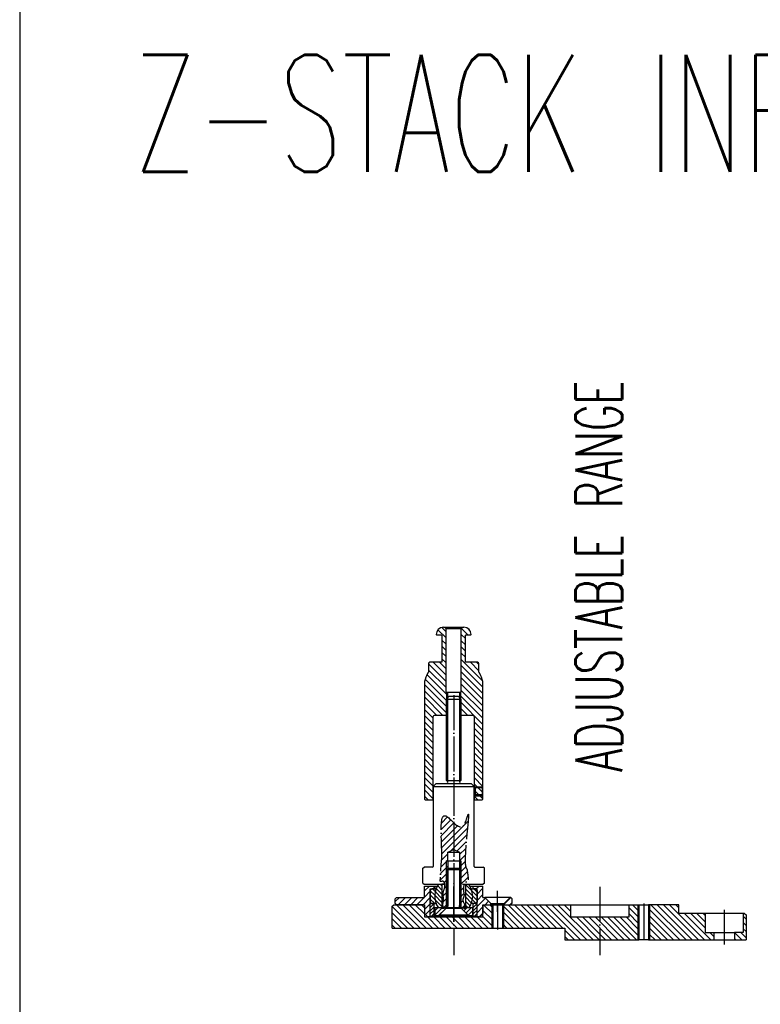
# Model space of a CAD drawing. Extents: x -1763 to 4575, y -3429 to 1051.
# Tile 18 of 193: x -700 to -447, y -2514 to -2177. Entities that reach past the tile are written whole.
import ezdxf

# ---------------------------------------------------------------- set-up
doc = ezdxf.new("R2010")
doc.units = 0
doc.linetypes.add('DOT_CENTER', pattern=[14, 12, -1, 0, -1])
doc.layers.add('1', color=7, linetype='CONTINUOUS')
doc.styles.add('CONVERTER_2', font='txt.shx', dxfattribs={"width": 0.63})
pattern_1 = [(135, (0, 400), (-0.7071067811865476, -0.7071067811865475), [])]
pattern_2 = [(45, (0, 400), (-0.565685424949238, 0.565685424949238), [])]
pattern_3 = [(45, (-131.2110263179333, 280.6721068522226), (-0.7071067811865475, 0.7071067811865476), [])]
pattern_4 = [(45, (35.64475495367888, 151.78803662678), (-1.0606601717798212, 1.0606601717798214), [])]
pattern_5 = [(135, (0, 400), (-1.0606601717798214, -1.0606601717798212), [])]

# ---------------------------------------------------------------- blocks, each defined once
blk = doc.blocks.new('TEXT__453', base_point=(-2000, -2800))
at = {"layer": '1', "color": 7, "linetype": 'CONTINUOUS'}
for p, q in [((-700, -900), (-699.9999999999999, -2200)), ((-699.9999999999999, -2200), (-700, -2940))]:
    blk.add_line(p, q, dxfattribs=at)
blk = doc.blocks.new('Z-STACK', base_point=(-660.9662464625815, -2613.082057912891))
at = {"layer": '1', "linetype": 'CONTINUOUS'}
h = blk.add_hatch(dxfattribs=at)
h.set_pattern_fill('USER', color=3, scale=1.5, angle=135, pattern_type=0)
h.set_pattern_definition(pattern_5)
edge = h.paths.add_edge_path()
edge.add_line((-555.7027139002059, -2397.318493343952), (-559.7027139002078, -2397.318493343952))
edge.add_arc((-559.7027139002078, -2397.818493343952), 0.5, 90, 180)
edge.add_line((-560.2027139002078, -2397.818493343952), (-560.2027139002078, -2400.693622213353))
edge.add_line((-560.2027139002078, -2400.693622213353), (-560.7988663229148, -2401.726188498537))
edge.add_arc((-555.6027139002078, -2404.726188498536), 5.999999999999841, 150.00000000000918, 180)
edge.add_line((-561.6027139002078, -2404.726188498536), (-561.6027139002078, -2444.11849334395))
edge.add_line((-561.6027139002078, -2444.11849334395), (-561.3027139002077, -2444.41849334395))
edge.add_line((-561.3027139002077, -2444.41849334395), (-558.9027139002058, -2444.41849334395))
edge.add_line((-558.9027139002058, -2444.41849334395), (-558.602713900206, -2444.11849334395))
edge.add_line((-558.602713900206, -2444.11849334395), (-558.602713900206, -2415.818493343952))
edge.add_arc((-558.3027139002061, -2415.818493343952), 0.3000000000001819, 450, 540, ccw=False)
edge.add_line((-558.3027139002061, -2415.518493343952), (-554.2027139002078, -2415.518493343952))
edge.add_line((-554.2027139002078, -2415.518493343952), (-553.7027139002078, -2415.018493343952))
edge.add_line((-553.7027139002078, -2415.018493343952), (-553.7027139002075, -2407.518493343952))
edge.add_line((-553.7027139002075, -2407.518493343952), (-554.1027139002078, -2407.518493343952))
edge.add_line((-554.1027139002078, -2407.518493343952), (-554.2027139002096, -2407.518493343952))
edge.add_line((-554.2027139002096, -2407.518493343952), (-554.2027139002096, -2385.818493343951))
edge.add_line((-554.2027139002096, -2385.818493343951), (-554.7027139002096, -2385.318493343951))
edge.add_line((-554.7027139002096, -2385.318493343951), (-555.1027139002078, -2385.318493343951))
edge.add_arc((-555.1027139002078, -2387.818493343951), 2.5, 90, 179.9999999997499)
edge.add_line((-557.6027139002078, -2387.81849334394), (-557.4027139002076, -2388.018493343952))
edge.add_line((-557.4027139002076, -2388.018493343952), (-555.6027139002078, -2388.018493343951))
edge.add_line((-555.6027139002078, -2388.018493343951), (-555.6027139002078, -2397.31849334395))
edge.add_line((-555.6027139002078, -2397.31849334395), (-555.7027139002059, -2397.318493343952))
h = blk.add_hatch(dxfattribs=at)
h.set_pattern_fill('USER', color=3, scale=1.5, angle=135, pattern_type=0)
h.set_pattern_definition(pattern_5)
edge = h.paths.add_edge_path()
edge.add_line((-543.5027139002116, -2397.318493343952), (-547.5027139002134, -2397.318493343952))
edge.add_line((-547.5027139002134, -2397.318493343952), (-547.6027139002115, -2397.31849334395))
edge.add_line((-547.6027139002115, -2397.31849334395), (-547.6027139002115, -2388.018493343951))
edge.add_line((-547.6027139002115, -2388.018493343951), (-545.8027139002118, -2388.018493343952))
edge.add_line((-545.8027139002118, -2388.018493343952), (-545.6027139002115, -2387.81849334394))
edge.add_arc((-548.1027139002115, -2387.818493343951), 2.5, 2.5013e-10, 90)
edge.add_line((-548.1027139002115, -2385.318493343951), (-548.5027139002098, -2385.318493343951))
edge.add_line((-548.5027139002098, -2385.318493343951), (-549.0027139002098, -2385.818493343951))
edge.add_line((-549.0027139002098, -2385.818493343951), (-549.0027139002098, -2407.518493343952))
edge.add_line((-549.0027139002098, -2407.518493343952), (-549.1027139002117, -2407.518493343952))
edge.add_line((-549.1027139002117, -2407.518493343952), (-549.5027139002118, -2407.518493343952))
edge.add_line((-549.5027139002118, -2407.518493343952), (-549.5027139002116, -2415.018493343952))
edge.add_line((-549.5027139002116, -2415.018493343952), (-549.0027139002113, -2415.518493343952))
edge.add_line((-549.0027139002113, -2415.518493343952), (-544.9027139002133, -2415.518493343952))
edge.add_arc((-544.9027139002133, -2415.818493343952), 0.2999999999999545, 360, 450, ccw=False)
edge.add_line((-544.6027139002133, -2415.818493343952), (-544.6027139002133, -2444.11849334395))
edge.add_line((-544.6027139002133, -2444.11849334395), (-544.3027139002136, -2444.41849334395))
edge.add_line((-544.3027139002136, -2444.41849334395), (-541.9027139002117, -2444.41849334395))
edge.add_line((-541.9027139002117, -2444.41849334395), (-541.6027139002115, -2444.11849334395))
edge.add_line((-541.6027139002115, -2444.11849334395), (-541.6027139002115, -2404.726188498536))
edge.add_arc((-547.6027139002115, -2404.726188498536), 6, 0, 29.99999999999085)
edge.add_line((-542.4065614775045, -2401.726188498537), (-543.0027139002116, -2400.693622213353))
edge.add_line((-543.0027139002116, -2400.693622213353), (-543.0027139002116, -2397.818493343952))
edge.add_arc((-543.5027139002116, -2397.818493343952), 0.5, 0, 90)
h = blk.add_hatch(dxfattribs=at)
h.set_pattern_fill('USER', color=1, scale=1.5, angle=45, pattern_type=0)
h.set_pattern_definition([(45, (0, 400), (-1.0606601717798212, 1.0606601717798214), [])])
h.paths.add_polyline_path([(-542.1027139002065, -2440.31849334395), (-541.8027139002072, -2440.31849334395), (-541.8027139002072, -2440.01849334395), (-542.1027139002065, -2440.01849334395), (-544.302713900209, -2440.01849334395), (-544.302713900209, -2440.31849334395)])
h = blk.add_hatch(dxfattribs=at)
h.set_pattern_fill('USER', color=1, scale=1.5, angle=45, pattern_type=0)
h.set_pattern_definition([(45, (27.4443945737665, 441.1048804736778), (-1.0606601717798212, 1.0606601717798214), [])])
h.paths.add_polyline_path([(-542.1027139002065, -2443.01849334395), (-541.8027139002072, -2443.01849334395), (-541.8027139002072, -2442.71849334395), (-542.1027139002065, -2442.71849334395), (-544.302713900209, -2442.71849334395), (-544.302713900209, -2443.01849334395)])
h = blk.add_hatch(dxfattribs=at)
h.set_pattern_fill('USER', color=1, scale=1.5, angle=45, pattern_type=0)
h.set_pattern_definition([(45, (231.6863785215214, 293.112088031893), (-1.0606601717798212, 1.0606601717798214), [])])
edge = h.paths.add_edge_path()
edge.add_line((-554.9025561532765, -2481.41849334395), (-554.2027139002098, -2481.41849334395))
edge.add_line((-554.2027139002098, -2481.41849334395), (-553.6027139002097, -2480.81849334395))
edge.add_line((-553.6027139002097, -2480.81849334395), (-553.6027139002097, -2465.26849334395))
edge.add_line((-553.6027139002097, -2465.26849334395), (-553.6027139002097, -2462.26849334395))
edge.add_line((-553.6027139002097, -2462.26849334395), (-551.6027139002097, -2461.325117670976))
edge.add_line((-551.6027139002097, -2461.325117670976), (-549.6027139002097, -2462.26849334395))
edge.add_line((-549.6027139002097, -2462.26849334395), (-549.6027139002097, -2480.81849334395))
edge.add_line((-549.6027139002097, -2480.81849334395), (-549.0027139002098, -2481.41849334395))
edge.add_line((-549.0027139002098, -2481.41849334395), (-548.1531259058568, -2481.41849334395))
edge.add_spline(control_points=[(-548.1531259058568, -2481.41849334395), (-547.6066149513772, -2480.780846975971), (-548.072493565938, -2479.8952752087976), (-548.5536915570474, -2478.7378969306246), (-548.3050991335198, -2477.9437993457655), (-548.0369512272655, -2477.263760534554), (-548.0709164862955, -2476.505715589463), (-548.2888379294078, -2475.416464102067), (-548.33920147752, -2473.944017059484), (-547.7077846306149, -2472.6633487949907), (-547.0601660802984, -2472.2080606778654), (-546.7197051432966, -2471.954523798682), (-546.5646766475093, -2471.243169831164), (-546.8816474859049, -2470.034595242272), (-546.7398085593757, -2468.6437500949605), (-547.4540218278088, -2467.5633885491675), (-547.7073741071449, -2466.232210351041), (-547.6684862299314, -2464.072017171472), (-547.5082166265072, -2461.0507137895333), (-547.2527510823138, -2457.6255202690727), (-546.8436048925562, -2454.335205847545), (-546.856187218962, -2451.6088331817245), (-546.2571323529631, -2450.0873648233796), (-546.7463563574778, -2449.0019625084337), (-546.9708337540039, -2450.854682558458), (-547.4642113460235, -2451.6523375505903), (-547.9813586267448, -2453.092342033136), (-549.2187603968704, -2453.827124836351), (-550.5005051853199, -2453.1861589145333), (-551.5775961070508, -2452.244446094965), (-552.6897079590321, -2451.133176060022), (-553.6158016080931, -2450.251511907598), (-554.7658423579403, -2449.5819323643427), (-555.785289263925, -2450.7910734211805), (-555.8021001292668, -2452.7575727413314), (-555.9069242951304, -2455.5572167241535), (-555.7697539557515, -2458.778038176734), (-555.6829736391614, -2461.819241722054), (-555.608433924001, -2463.959824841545), (-555.7623356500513, -2465.3366066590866), (-555.8980520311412, -2466.587714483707), (-555.9519469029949, -2468.3385792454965), (-556.1249463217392, -2470.207693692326), (-556.1015647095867, -2471.4231973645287), (-556.301011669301, -2472.251358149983), (-555.7355193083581, -2472.4048102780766), (-555.1957018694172, -2472.0538388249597), (-554.6337237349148, -2472.886567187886), (-554.5380532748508, -2473.8875503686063), (-554.8900240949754, -2475.104129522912), (-555.2974848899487, -2476.282169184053), (-555.1814824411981, -2477.42597366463), (-554.927863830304, -2479.10971424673), (-555.5986791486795, -2480.4626439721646), (-554.9025561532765, -2481.41849334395)], knot_values=[0, 0, 0, 0, 1.94983164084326, 2.89553066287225, 3.61290988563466, 4.35755221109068, 5.08230400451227, 5.8378225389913, 7.7042876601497, 9.42948111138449, 9.7718513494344, 10.08690605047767, 10.67119081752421, 11.78194128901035, 13.86452571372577, 14.57980330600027, 15.58535210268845, 17.86284220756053, 21.05866587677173, 24.66298182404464, 28.15802834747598, 31.02408407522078, 32.74144431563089, 32.97494305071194, 34.0122843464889, 35.58225840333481, 37.03595200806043, 38.19579368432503, 39.41195732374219, 40.95146204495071, 42.59340975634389, 44.02719252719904, 45.01180051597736, 45.94910358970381, 47.98517825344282, 50.89659140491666, 54.35732613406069, 57.64520978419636, 60.03589846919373, 60.76071429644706, 61.79985671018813, 63.8051306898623, 66.05676460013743, 67.25514076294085, 67.7647402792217, 68.13322167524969, 68.69109814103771, 69.42432047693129, 70.47422845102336, 71.8060110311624, 73.13628110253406, 74.17243416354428, 75.20480206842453, 78.2249135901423, 78.2249135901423, 78.2249135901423, 78.2249135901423], degree=3, periodic=0)
h = blk.add_hatch(dxfattribs=at)
h.set_pattern_fill('USER', color=1, scale=1.5, angle=45, pattern_type=0)
h.set_pattern_definition(pattern_4)
h.paths.add_polyline_path([(-571.6027139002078, -2478.26849334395), (-571.1027139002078, -2477.76849334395), (-561.6027139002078, -2477.76849334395), (-561.6027139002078, -2473.86849334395), (-558.1027139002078, -2473.86849334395), (-558.1027139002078, -2474.86849334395), (-559.6027139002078, -2474.86849334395), (-559.6027139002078, -2484.26849334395), (-560.6027139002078, -2484.26849334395), (-561.6027139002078, -2483.268493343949), (-561.6027139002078, -2480.268493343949), (-571.1027139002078, -2480.268493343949), (-571.6027139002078, -2479.76849334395)])
h = blk.add_hatch(dxfattribs=at)
h.set_pattern_fill('USER', color=1, angle=135, pattern_type=0)
h.set_pattern_definition(pattern_1)
edge = h.paths.add_edge_path()
edge.add_line((-557.6027139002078, -2479.86849334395), (-559.1027139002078, -2479.86849334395))
edge.add_line((-559.1027139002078, -2479.86849334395), (-559.6027139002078, -2479.36849334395))
edge.add_line((-559.6027139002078, -2479.36849334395), (-559.6027139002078, -2475.36849334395))
edge.add_line((-559.6027139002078, -2475.36849334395), (-559.1027139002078, -2474.86849334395))
edge.add_line((-559.1027139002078, -2474.86849334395), (-557.6027139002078, -2474.86849334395))
edge.add_arc((-551.6027139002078, -2477.36849334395), 6.5, 157.38013505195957, -157.38013505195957)
h = blk.add_hatch(dxfattribs=at)
h.set_pattern_fill('USER', color=1, angle=135, pattern_type=0)
h.set_pattern_definition(pattern_1)
edge = h.paths.add_edge_path()
edge.add_line((-555.6027139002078, -2481.36849334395), (-556.7261892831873, -2481.36849334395))
edge.add_arc((-551.6027139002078, -2477.36849334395), 6.5, 202.61986494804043, 217.9798724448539, ccw=False)
edge.add_arc((-551.6027139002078, -2477.36849334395), 6.5, 517.3801350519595, 202.61986494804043, ccw=False)
edge.add_arc((-551.6027139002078, -2477.36849334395), 6.499999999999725, 502.02012755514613, 517.3801350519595, ccw=False)
edge.add_line((-556.7261892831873, -2473.36849334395), (-555.6027139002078, -2473.36849334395))
edge.add_line((-555.6027139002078, -2473.36849334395), (-555.6027139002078, -2481.36849334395))
h = blk.add_hatch(dxfattribs=at)
h.set_pattern_fill('USER', color=1, angle=135, pattern_type=0)
h.set_pattern_definition(pattern_1)
edge = h.paths.add_edge_path()
edge.add_line((-546.4792385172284, -2481.36849334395), (-547.6027139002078, -2481.36849334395))
edge.add_line((-547.6027139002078, -2481.36849334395), (-547.6027139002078, -2473.36849334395))
edge.add_line((-547.6027139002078, -2473.36849334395), (-546.4792385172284, -2473.36849334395))
edge.add_arc((-551.6027139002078, -2477.36849334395), 6.5, 382.61986494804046, 397.97987244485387, ccw=False)
edge.add_arc((-551.6027139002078, -2477.36849334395), 6.5, 337.38013505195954, 382.61986494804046, ccw=False)
edge.add_arc((-551.6027139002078, -2477.36849334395), 6.499999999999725, 322.02012755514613, 337.38013505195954, ccw=False)
h = blk.add_hatch(dxfattribs=at)
h.set_pattern_fill('USER', color=1, angle=135, pattern_type=0)
h.set_pattern_definition(pattern_1)
edge = h.paths.add_edge_path()
edge.add_line((-544.1027139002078, -2479.86849334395), (-545.6027139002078, -2479.86849334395))
edge.add_arc((-551.6027139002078, -2477.36849334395), 6.5, -22.61986494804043, 22.61986494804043)
edge.add_line((-545.6027139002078, -2474.86849334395), (-544.1027139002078, -2474.86849334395))
edge.add_line((-544.1027139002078, -2474.86849334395), (-543.6027139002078, -2475.36849334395))
edge.add_line((-543.6027139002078, -2475.36849334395), (-543.6027139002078, -2479.36849334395))
edge.add_line((-543.6027139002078, -2479.36849334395), (-544.1027139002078, -2479.86849334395))
h = blk.add_hatch(dxfattribs=at)
h.set_pattern_fill('USER', color=1, scale=1.5, angle=45, pattern_type=0)
h.set_pattern_definition(pattern_4)
h.paths.add_polyline_path([(-543.6027139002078, -2474.86849334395), (-545.1027139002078, -2474.86849334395), (-545.1027139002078, -2473.86849334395), (-541.6027139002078, -2473.86849334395), (-541.6027139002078, -2477.76849334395), (-540.9527139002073, -2477.76849334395), (-538.8527139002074, -2479.86849334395), (-538.8527139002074, -2480.268493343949), (-541.6027139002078, -2480.268493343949), (-541.6027139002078, -2483.268493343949), (-542.6027139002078, -2484.26849334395), (-543.6027139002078, -2484.26849334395)])
h = blk.add_hatch(dxfattribs=at)
h.set_pattern_fill('USER', color=1, scale=1.5, angle=45, pattern_type=0)
h.set_pattern_definition(pattern_4)
h.paths.add_polyline_path([(-532.2527139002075, -2477.76849334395), (-532.1027139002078, -2477.76849334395), (-531.6027139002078, -2478.26849334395), (-531.6027139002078, -2479.76849334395), (-532.1027139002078, -2480.268493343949), (-534.3527139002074, -2480.268493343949), (-534.3527139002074, -2479.86849334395)])
h = blk.add_hatch(dxfattribs=at)
h.set_pattern_fill('USER', color=4, scale=1.5, angle=135, pattern_type=0)
h.set_pattern_definition(pattern_5)
h.paths.add_polyline_path([(-538.2527139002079, -2488.268493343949), (-572.6027139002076, -2488.268493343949), (-572.6027139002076, -2480.768493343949), (-572.1027139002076, -2480.268493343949), (-561.6027139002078, -2480.268493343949), (-561.6027139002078, -2484.46849334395), (-541.6027139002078, -2484.46849334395), (-541.6027139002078, -2480.268493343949), (-538.2527139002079, -2480.268493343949)])
h = blk.add_hatch(dxfattribs=at)
h.set_pattern_fill('USER', color=1, scale=0.8, angle=45, pattern_type=0)
h.set_pattern_definition(pattern_2)
h.paths.add_polyline_path([(-558.3027139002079, -2484.26849334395), (-559.6027139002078, -2484.26849334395), (-559.6027139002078, -2479.86849334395), (-558.3027139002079, -2479.86849334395)])
h = blk.add_hatch(dxfattribs=at)
h.set_pattern_fill('USER', color=1, angle=45, pattern_type=0)
h.set_pattern_definition(pattern_3)
h.paths.add_polyline_path([(-554.4027139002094, -2481.66849334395), (-556.7027139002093, -2483.96849334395), (-558.0027139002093, -2483.96849334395), (-558.0027139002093, -2481.368493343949), (-554.4027139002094, -2481.36849334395)])
h = blk.add_hatch(dxfattribs=at)
h.set_pattern_fill('USER', color=1, angle=45, pattern_type=0)
h.set_pattern_definition(pattern_3)
h.paths.add_polyline_path([(-545.2027139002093, -2481.36849334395), (-545.2027139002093, -2483.96849334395), (-546.5027139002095, -2483.96849334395), (-548.8027139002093, -2481.66849334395), (-548.8027139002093, -2481.36849334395)])
h = blk.add_hatch(dxfattribs=at)
h.set_pattern_fill('USER', color=1, scale=0.8, angle=45, pattern_type=0)
h.set_pattern_definition(pattern_2)
h.paths.add_polyline_path([(-543.6027139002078, -2484.26849334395), (-544.9027139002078, -2484.26849334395), (-544.9027139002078, -2479.86849334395), (-543.6027139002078, -2479.86849334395)])
h = blk.add_hatch(dxfattribs=at)
h.set_pattern_fill('USER', color=4, scale=1.5, angle=135, pattern_type=0)
h.set_pattern_definition(pattern_5)
h.paths.add_polyline_path([(-488.6027139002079, -2492.268493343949), (-513.6027139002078, -2492.268493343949), (-513.6027139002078, -2488.268493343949), (-534.9527139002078, -2488.268493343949), (-534.9527139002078, -2480.268493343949), (-511.6027139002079, -2480.268493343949), (-511.6027139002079, -2484.46849334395), (-491.6027139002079, -2484.46849334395), (-491.6027139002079, -2480.268493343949), (-488.6027139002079, -2480.268493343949)])
h = blk.add_hatch(dxfattribs=at)
h.set_pattern_fill('USER', color=4, scale=1.5, angle=135, pattern_type=0)
h.set_pattern_definition(pattern_5)
h.paths.add_polyline_path([(-488.2527139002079, -2480.268493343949), (-488.6027139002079, -2480.268493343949), (-488.6027139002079, -2492.268493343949), (-488.2527139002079, -2492.268493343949)])
h = blk.add_hatch(dxfattribs=at)
h.set_pattern_fill('USER', color=4, scale=1.5, angle=135, pattern_type=0)
h.set_pattern_definition(pattern_5)
h.paths.add_polyline_path([(-484.6027139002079, -2480.268493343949), (-484.9527139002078, -2480.268493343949), (-484.952713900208, -2492.268493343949), (-484.6027139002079, -2492.268493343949)])
h = blk.add_hatch(dxfattribs=at)
h.set_pattern_fill('USER', color=4, scale=1.5, angle=135, pattern_type=0)
h.set_pattern_definition(pattern_5)
h.paths.add_polyline_path([(-465.6027139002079, -2483.268493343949), (-474.6027139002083, -2483.268493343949), (-474.6027139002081, -2480.268493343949), (-484.6027139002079, -2480.268493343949), (-484.6027139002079, -2492.268493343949), (-462.6027139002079, -2492.268493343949), (-462.6027139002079, -2489.768493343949), (-465.6027139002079, -2489.768493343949)])
h = blk.add_hatch(dxfattribs=at)
h.set_pattern_fill('USER', color=4, scale=1.5, angle=135, pattern_type=0)
h.set_pattern_definition(pattern_5)
h.paths.add_polyline_path([(-452.6027139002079, -2489.768493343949), (-455.6027139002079, -2489.768493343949), (-455.6027139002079, -2492.268493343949), (-451.6027139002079, -2492.268493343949), (-451.6027139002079, -2483.768493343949), (-452.1027139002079, -2483.268493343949), (-452.6027139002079, -2483.268493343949)])
at = {"layer": '1', "color": 3, "linetype": 'CONTINUOUS'}
for p, q in [((-555.1027139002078, -2385.318493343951), (-554.7027139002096, -2385.318493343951)), ((-554.7027139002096, -2385.318493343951), (-551.6027139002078, -2385.318493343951)), ((-554.2027139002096, -2385.818493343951), (-554.7027139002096, -2385.318493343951)), ((-551.6027139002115, -2385.318493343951), (-548.5027139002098, -2385.318493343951)), ((-549.0027139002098, -2385.818493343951), (-548.5027139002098, -2385.318493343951)), ((-548.5027139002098, -2385.318493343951), (-548.1027139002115, -2385.318493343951)), ((-557.6027139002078, -2387.81849334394), (-557.6027139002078, -2387.818493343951)), ((-557.6027139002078, -2387.818493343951), (-557.6027139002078, -2387.81849334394)), ((-557.6027139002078, -2387.81849334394), (-557.4027139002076, -2388.018493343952)), ((-555.6027139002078, -2388.018493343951), (-557.4027139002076, -2388.018493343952)), ((-555.6027139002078, -2388.018493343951), (-555.6027139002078, -2397.31849334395)), ((-554.2027139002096, -2407.518493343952), (-554.2027139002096, -2385.818493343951)), ((-551.6027139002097, -2385.818493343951), (-554.2027139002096, -2385.818493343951)), ((-549.0027139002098, -2385.818493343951), (-551.6027139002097, -2385.818493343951)), ((-549.0027139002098, -2407.518493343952), (-549.0027139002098, -2385.818493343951)), ((-545.8027139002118, -2388.018493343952), (-547.6027139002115, -2388.018493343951)), ((-547.6027139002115, -2397.31849334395), (-547.6027139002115, -2388.018493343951)), ((-545.8027139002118, -2388.018493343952), (-545.6027139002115, -2387.81849334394)), ((-545.6027139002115, -2387.818493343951), (-545.6027139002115, -2387.81849334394)), ((-545.6027139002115, -2387.81849334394), (-545.6027139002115, -2387.818493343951)), ((-560.2027139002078, -2397.818493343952), (-560.2027139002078, -2400.693622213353)), ((-555.7027139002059, -2397.318493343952), (-559.7027139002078, -2397.318493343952)), ((-555.6027139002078, -2397.31849334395), (-555.7027139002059, -2397.318493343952)), ((-555.6027139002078, -2397.31849334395), (-555.6027139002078, -2397.318493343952)), ((-555.6027139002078, -2397.31849334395), (-555.6027139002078, -2397.318493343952)), ((-555.6027139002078, -2397.318493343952), (-555.6027139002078, -2397.31849334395)), ((-555.6027139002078, -2397.318493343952), (-555.6027139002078, -2397.31849334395)), ((-547.5027139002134, -2397.318493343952), (-547.6027139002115, -2397.31849334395)), ((-547.6027139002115, -2397.318493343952), (-547.6027139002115, -2397.31849334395)), ((-547.6027139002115, -2397.318493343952), (-547.6027139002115, -2397.31849334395)), ((-547.6027139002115, -2397.31849334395), (-547.6027139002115, -2397.318493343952)), ((-547.6027139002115, -2397.31849334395), (-547.6027139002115, -2397.318493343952)), ((-543.5027139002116, -2397.318493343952), (-547.5027139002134, -2397.318493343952)), ((-543.0027139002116, -2400.693622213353), (-543.0027139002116, -2397.818493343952)), ((-560.7988663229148, -2401.726188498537), (-560.2027139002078, -2400.693622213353)), ((-543.0027139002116, -2400.693622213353), (-542.4065614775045, -2401.726188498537)), ((-561.6027139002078, -2404.118493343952), (-561.6027139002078, -2404.171951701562)), ((-561.6027139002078, -2404.726188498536), (-561.6027139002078, -2444.11849334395)), ((-541.6027139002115, -2404.171951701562), (-541.6027139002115, -2404.118493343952)), ((-541.6027139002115, -2444.11849334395), (-541.6027139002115, -2404.726188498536)), ((-554.2027139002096, -2407.518493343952), (-554.1027139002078, -2407.518493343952)), ((-554.1027139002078, -2407.518493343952), (-554.1027139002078, -2415.418493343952)), ((-554.1027139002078, -2407.518493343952), (-553.7027139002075, -2407.518493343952)), ((-553.7027139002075, -2407.518493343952), (-553.7027139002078, -2415.018493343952)), ((-553.7027139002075, -2407.518493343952), (-549.5027139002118, -2407.518493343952)), ((-549.5027139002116, -2415.018493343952), (-549.5027139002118, -2407.518493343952)), ((-549.5027139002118, -2407.518493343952), (-549.1027139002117, -2407.518493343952)), ((-549.1027139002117, -2407.518493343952), (-549.0027139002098, -2407.518493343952)), ((-549.1027139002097, -2415.418493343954), (-549.1027139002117, -2407.518493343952)), ((-554.2027139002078, -2415.518493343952), (-558.3027139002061, -2415.518493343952)), ((-554.2027139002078, -2415.518493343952), (-553.7027139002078, -2415.018493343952)), ((-549.0027139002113, -2415.518493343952), (-549.5027139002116, -2415.018493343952)), ((-544.9027139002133, -2415.518493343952), (-549.0027139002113, -2415.518493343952)), ((-558.602713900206, -2444.11849334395), (-558.602713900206, -2415.818493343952)), ((-544.6027139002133, -2415.818493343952), (-544.6027139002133, -2444.11849334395)), ((-561.6027139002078, -2444.11849334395), (-561.3027139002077, -2444.41849334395)), ((-561.3027139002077, -2444.41849334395), (-558.9027139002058, -2444.41849334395)), ((-558.9027139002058, -2444.41849334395), (-558.602713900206, -2444.11849334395)), ((-544.6027139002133, -2444.11849334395), (-544.3027139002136, -2444.41849334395)), ((-544.3027139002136, -2444.41849334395), (-541.9027139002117, -2444.41849334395)), ((-541.9027139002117, -2444.41849334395), (-541.6027139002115, -2444.11849334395))]:
    blk.add_line(p, q, dxfattribs=at)
at = {"layer": '1', "color": 7, "linetype": 'CONTINUOUS'}
for p, q in [((-554.1027139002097, -2409.918493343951), (-553.1027139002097, -2408.918493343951)), ((-553.1027139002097, -2408.918493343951), (-550.1027139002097, -2408.918493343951)), ((-549.1027139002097, -2409.918493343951), (-550.1027139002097, -2408.918493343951)), ((-554.1027139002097, -2409.918493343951), (-549.1027139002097, -2409.918493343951)), ((-554.1027139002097, -2437.818493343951), (-554.1027139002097, -2409.918493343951)), ((-549.1027139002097, -2409.918493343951), (-549.1027139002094, -2437.818493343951)), ((-557.6027139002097, -2438.818493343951), (-558.6027139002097, -2439.818493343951)), ((-557.6027139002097, -2438.818493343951), (-554.1027139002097, -2438.818493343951)), ((-554.1027139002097, -2437.818493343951), (-551.6027139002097, -2437.818493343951)), ((-554.1027139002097, -2438.818493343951), (-545.6027139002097, -2438.818493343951)), ((-551.6027139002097, -2437.818493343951), (-549.1027139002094, -2437.818493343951)), ((-545.6027139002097, -2438.818493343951), (-544.6027139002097, -2439.818493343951)), ((-558.6027139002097, -2439.818493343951), (-544.6027139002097, -2439.818493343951)), ((-558.6027139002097, -2439.818493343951), (-558.6027139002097, -2467.21849334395)), ((-544.6027139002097, -2467.21849334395), (-544.6027139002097, -2439.818493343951)), ((-544.302713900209, -2440.01849334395), (-544.6027139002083, -2440.31849334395)), ((-544.6027139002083, -2440.31849334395), (-544.6027139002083, -2442.71849334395)), ((-544.302713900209, -2440.31849334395), (-544.6027139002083, -2440.31849334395)), ((-544.302713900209, -2440.01849334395), (-544.302713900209, -2440.31849334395)), ((-542.1027139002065, -2440.01849334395), (-544.302713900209, -2440.01849334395)), ((-542.1027139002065, -2440.31849334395), (-544.302713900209, -2440.31849334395)), ((-544.302713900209, -2440.31849334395), (-544.302713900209, -2442.71849334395)), ((-541.8027139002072, -2440.01849334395), (-542.1027139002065, -2440.01849334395)), ((-541.8027139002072, -2440.31849334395), (-542.1027139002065, -2440.31849334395)), ((-541.6027139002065, -2440.21849334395), (-541.8027139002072, -2440.01849334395)), ((-541.8027139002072, -2440.31849334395), (-541.8027139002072, -2440.01849334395)), ((-541.8027139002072, -2442.71849334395), (-541.8027139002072, -2440.31849334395)), ((-541.6027139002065, -2442.81849334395), (-541.6027139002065, -2440.21849334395)), ((-544.6027139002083, -2442.71849334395), (-544.302713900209, -2443.01849334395)), ((-544.302713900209, -2442.71849334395), (-544.6027139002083, -2442.71849334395)), ((-542.1027139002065, -2442.71849334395), (-544.302713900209, -2442.71849334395)), ((-544.302713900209, -2442.71849334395), (-544.302713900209, -2443.01849334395)), ((-544.302713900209, -2443.01849334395), (-542.1027139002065, -2443.01849334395)), ((-541.8027139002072, -2442.71849334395), (-542.1027139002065, -2442.71849334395)), ((-542.1027139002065, -2443.01849334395), (-541.8027139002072, -2443.01849334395)), ((-541.8027139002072, -2443.01849334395), (-541.8027139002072, -2442.71849334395)), ((-541.8027139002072, -2443.01849334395), (-541.6027139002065, -2442.81849334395)), ((-553.6027139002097, -2462.26849334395), (-551.6027139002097, -2461.325117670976)), ((-553.6027139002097, -2465.26849334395), (-553.6027139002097, -2462.26849334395)), ((-553.6027139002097, -2462.26849334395), (-549.6027139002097, -2462.26849334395)), ((-551.6027139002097, -2461.325117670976), (-549.6027139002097, -2462.26849334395)), ((-549.6027139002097, -2462.26849334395), (-549.6027139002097, -2480.81849334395)), ((-553.6027139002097, -2465.26849334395), (-554.1027139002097, -2465.26849334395)), ((-553.6027139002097, -2465.26849334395), (-553.6027139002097, -2480.81849334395)), ((-553.6027139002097, -2465.26849334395), (-549.6027139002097, -2465.26849334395)), ((-549.6027139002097, -2465.26849334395), (-549.1027139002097, -2465.26849334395)), ((-562.1027139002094, -2467.81849334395), (-561.7027139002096, -2467.41849334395)), ((-562.1027139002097, -2472.86849334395), (-562.1027139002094, -2467.81849334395)), ((-558.8027139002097, -2467.41849334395), (-561.7027139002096, -2467.41849334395)), ((-554.1027139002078, -2468.373300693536), (-553.6027139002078, -2467.873300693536)), ((-549.1027139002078, -2468.373300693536), (-554.1027139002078, -2468.373300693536)), ((-554.1027139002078, -2468.373300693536), (-554.1027139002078, -2480.573300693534)), ((-553.6027139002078, -2467.873300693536), (-553.6027139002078, -2468.373300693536)), ((-549.6027139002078, -2467.873300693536), (-553.6027139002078, -2467.873300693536)), ((-553.6027139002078, -2468.373300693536), (-553.6027139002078, -2480.573300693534)), ((-549.6027139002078, -2467.873300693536), (-549.6027139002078, -2468.373300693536)), ((-549.1027139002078, -2468.373300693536), (-549.6027139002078, -2467.873300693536)), ((-549.6027139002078, -2468.373300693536), (-549.6027139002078, -2480.573300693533)), ((-549.1027139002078, -2468.373300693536), (-549.1027139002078, -2480.573300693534)), ((-544.4027139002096, -2467.41849334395), (-541.5027139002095, -2467.41849334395)), ((-541.1027139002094, -2467.81849334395), (-541.5027139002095, -2467.41849334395)), ((-541.1027139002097, -2472.86849334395), (-541.1027139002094, -2467.81849334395)), ((-562.1027139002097, -2472.86849334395), (-561.7027139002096, -2473.26849334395)), ((-541.1027139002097, -2472.86849334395), (-541.5027139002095, -2473.26849334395)), ((-561.7027139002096, -2473.26849334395), (-555.6027139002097, -2473.26849334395)), ((-561.6027139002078, -2473.86849334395), (-558.1027139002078, -2473.86849334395)), ((-561.6027139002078, -2477.76849334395), (-561.6027139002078, -2473.86849334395)), ((-559.6027139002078, -2474.86849334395), (-558.1027139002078, -2474.86849334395)), ((-559.6027139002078, -2484.26849334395), (-559.6027139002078, -2474.86849334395)), ((-559.1027139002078, -2474.86849334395), (-559.6027139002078, -2475.36849334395)), ((-559.6027139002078, -2475.36849334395), (-559.6027139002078, -2479.36849334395)), ((-557.6027139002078, -2474.86849334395), (-559.1027139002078, -2474.86849334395)), ((-558.1027139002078, -2473.86849334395), (-558.1027139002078, -2474.86849334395)), ((-558.1027139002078, -2473.86849334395), (-557.0799394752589, -2473.86849334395)), ((-558.1027139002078, -2474.86849334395), (-557.6027139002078, -2474.86849334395)), ((-555.6027139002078, -2473.36849334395), (-556.7261892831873, -2473.36849334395)), ((-554.9269625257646, -2473.26849334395), (-555.6027139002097, -2473.26849334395)), ((-555.6027139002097, -2473.26849334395), (-555.6027139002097, -2481.41849334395)), ((-554.6027139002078, -2473.36849334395), (-555.6027139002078, -2473.36849334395)), ((-555.6027139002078, -2473.36849334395), (-555.6027139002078, -2481.36849334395)), ((-547.6027139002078, -2473.36849334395), (-548.6027139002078, -2473.36849334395)), ((-547.9575693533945, -2473.26849334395), (-547.6027139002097, -2473.26849334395)), ((-547.6027139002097, -2473.26849334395), (-541.5027139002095, -2473.26849334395)), ((-547.6027139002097, -2473.26849334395), (-547.6027139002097, -2481.41849334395)), ((-546.4792385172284, -2473.36849334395), (-547.6027139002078, -2473.36849334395)), ((-547.6027139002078, -2473.36849334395), (-547.6027139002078, -2481.36849334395)), ((-546.1254883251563, -2473.86849334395), (-545.1027139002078, -2473.86849334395)), ((-545.6027139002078, -2474.86849334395), (-545.1027139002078, -2474.86849334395)), ((-545.6027139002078, -2474.86849334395), (-544.1027139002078, -2474.86849334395)), ((-545.1027139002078, -2473.86849334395), (-545.1027139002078, -2474.86849334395)), ((-545.1027139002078, -2473.86849334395), (-541.6027139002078, -2473.86849334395)), ((-543.6027139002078, -2474.86849334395), (-545.1027139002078, -2474.86849334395)), ((-544.1027139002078, -2474.86849334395), (-543.6027139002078, -2475.36849334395)), ((-543.6027139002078, -2484.26849334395), (-543.6027139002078, -2474.86849334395)), ((-543.6027139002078, -2475.36849334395), (-543.6027139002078, -2479.36849334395)), ((-541.6027139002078, -2477.76849334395), (-541.6027139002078, -2473.86849334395)), ((-571.1027139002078, -2477.76849334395), (-571.6027139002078, -2478.26849334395)), ((-571.6027139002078, -2479.76849334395), (-571.6027139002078, -2478.26849334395)), ((-571.1027139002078, -2477.76849334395), (-561.6027139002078, -2477.76849334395)), ((-559.6027139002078, -2479.36849334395), (-559.1027139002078, -2479.86849334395)), ((-543.6027139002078, -2479.36849334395), (-544.1027139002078, -2479.86849334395)), ((-541.6027139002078, -2477.76849334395), (-540.9527139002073, -2477.76849334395)), ((-538.8527139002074, -2479.86849334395), (-540.9527139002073, -2477.76849334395)), ((-532.2527139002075, -2477.76849334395), (-540.9527139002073, -2477.76849334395)), ((-532.2527139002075, -2477.76849334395), (-534.3527139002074, -2479.86849334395)), ((-532.1027139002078, -2477.76849334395), (-532.2527139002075, -2477.76849334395)), ((-531.6027139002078, -2479.76849334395), (-531.6027139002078, -2478.26849334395)), ((-571.1027139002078, -2480.268493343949), (-571.6027139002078, -2479.76849334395)), ((-561.6027139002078, -2480.268493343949), (-571.1027139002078, -2480.268493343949)), ((-561.6027139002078, -2480.268493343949), (-561.6027139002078, -2483.268493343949)), ((-559.6027139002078, -2484.26849334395), (-559.6027139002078, -2479.86849334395)), ((-558.3027139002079, -2479.86849334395), (-559.6027139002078, -2479.86849334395)), ((-559.1027139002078, -2479.86849334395), (-557.6027139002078, -2479.86849334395)), ((-558.3027139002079, -2484.26849334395), (-558.3027139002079, -2479.86849334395)), ((-554.4027139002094, -2481.36849334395), (-558.0027139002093, -2481.368493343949)), ((-558.0027139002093, -2481.368493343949), (-558.0027139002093, -2483.96849334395)), ((-555.6027139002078, -2481.36849334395), (-556.7261892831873, -2481.36849334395)), ((-554.4027139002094, -2481.66849334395), (-556.7027139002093, -2483.96849334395)), ((-556.6027139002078, -2483.873300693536), (-554.1027139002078, -2481.373300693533)), ((-554.6027139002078, -2481.36849334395), (-555.6027139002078, -2481.36849334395)), ((-555.6027139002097, -2481.41849334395), (-554.9025561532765, -2481.41849334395)), ((-554.2027139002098, -2481.41849334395), (-554.9025561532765, -2481.41849334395)), ((-548.8027139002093, -2481.36849334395), (-554.4027139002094, -2481.36849334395)), ((-554.4027139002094, -2481.36849334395), (-554.4027139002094, -2481.66849334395)), ((-554.2027139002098, -2481.41849334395), (-553.6027139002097, -2480.81849334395)), ((-554.2027139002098, -2481.41849334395), (-549.0027139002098, -2481.41849334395)), ((-554.1027139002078, -2481.373300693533), (-554.1027139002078, -2480.573300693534)), ((-553.6027139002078, -2481.373300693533), (-554.1027139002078, -2481.373300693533)), ((-553.6027139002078, -2481.373300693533), (-553.6027139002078, -2480.573300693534)), ((-549.6027139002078, -2481.373300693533), (-553.6027139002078, -2481.373300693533)), ((-549.6027139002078, -2481.373300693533), (-549.6027139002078, -2480.573300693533)), ((-549.0027139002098, -2481.41849334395), (-549.6027139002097, -2480.81849334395)), ((-549.1027139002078, -2481.373300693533), (-549.6027139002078, -2481.373300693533)), ((-549.1027139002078, -2480.573300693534), (-549.1027139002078, -2481.373300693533)), ((-546.6027139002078, -2483.873300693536), (-549.1027139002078, -2481.373300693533)), ((-548.1531259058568, -2481.41849334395), (-549.0027139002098, -2481.41849334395)), ((-545.2027139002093, -2481.36849334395), (-548.8027139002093, -2481.36849334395)), ((-548.8027139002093, -2481.36849334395), (-548.8027139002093, -2481.66849334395)), ((-546.5027139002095, -2483.96849334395), (-548.8027139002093, -2481.66849334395)), ((-547.6027139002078, -2481.36849334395), (-548.6027139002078, -2481.36849334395)), ((-548.1531259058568, -2481.41849334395), (-547.6027139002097, -2481.41849334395)), ((-546.4792385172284, -2481.36849334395), (-547.6027139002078, -2481.36849334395)), ((-544.1027139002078, -2479.86849334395), (-545.6027139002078, -2479.86849334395)), ((-545.2027139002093, -2481.36849334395), (-545.2027139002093, -2483.96849334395)), ((-544.9027139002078, -2484.26849334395), (-544.9027139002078, -2479.86849334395)), ((-543.6027139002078, -2479.86849334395), (-544.9027139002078, -2479.86849334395)), ((-543.6027139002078, -2484.26849334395), (-543.6027139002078, -2479.86849334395)), ((-541.6027139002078, -2480.268493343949), (-541.6027139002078, -2483.268493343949)), ((-541.6027139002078, -2480.268493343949), (-538.8527139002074, -2480.268493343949)), ((-538.8527139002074, -2480.268493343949), (-538.8527139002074, -2479.86849334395)), ((-538.8527139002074, -2479.86849334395), (-534.3527139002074, -2479.86849334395)), ((-538.8527139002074, -2480.268493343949), (-534.3527139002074, -2480.268493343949)), ((-534.3527139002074, -2479.86849334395), (-534.3527139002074, -2480.268493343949)), ((-534.3527139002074, -2480.268493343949), (-532.1027139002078, -2480.268493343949)), ((-532.1027139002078, -2480.268493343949), (-531.6027139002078, -2479.76849334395)), ((-560.6027139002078, -2484.26849334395), (-561.6027139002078, -2483.268493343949)), ((-560.6027139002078, -2484.26849334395), (-559.6027139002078, -2484.26849334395)), ((-559.6027139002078, -2484.26849334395), (-543.6027139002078, -2484.26849334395)), ((-558.3027139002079, -2484.26849334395), (-559.6027139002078, -2484.26849334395)), ((-544.9027139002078, -2484.26849334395), (-558.3027139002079, -2484.26849334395)), ((-558.0027139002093, -2483.96849334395), (-556.7027139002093, -2483.96849334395)), ((-556.7027139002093, -2483.96849334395), (-546.5027139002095, -2483.96849334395)), ((-546.6027139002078, -2483.873300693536), (-556.6027139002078, -2483.873300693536)), ((-546.5027139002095, -2483.96849334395), (-545.2027139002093, -2483.96849334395)), ((-543.6027139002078, -2484.26849334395), (-544.9027139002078, -2484.26849334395)), ((-543.6027139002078, -2484.26849334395), (-542.6027139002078, -2484.26849334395)), ((-542.6027139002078, -2484.26849334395), (-541.6027139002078, -2483.268493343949))]:
    blk.add_line(p, q, dxfattribs=at)
at = {"layer": '1', "color": 1, "linetype": 'DOT_CENTER'}
for p, q in [((-551.6027139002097, -2408.581318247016), (-551.6027139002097, -2437.818493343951)), ((-551.6027139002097, -2437.818493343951), (-551.6027139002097, -2483.101627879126)), ((-551.6027139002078, -2486.074546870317), (-551.6027139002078, -2472.836053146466)), ((-536.6027139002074, -2482.68583766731), (-536.6027139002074, -2475.514361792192)), ((-551.6027139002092, -2479.826521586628), (-551.6027139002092, -2484.867316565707))]:
    blk.add_line(p, q, dxfattribs=at)
at = {"layer": '1', "color": 1, "linetype": 'CONTINUOUS'}
for p, q in [((-553.7027139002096, -2409.519453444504), (-553.7027139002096, -2438.018493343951)), ((-549.5027139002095, -2438.018493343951), (-549.5027139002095, -2409.519453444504)), ((-554.1027139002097, -2481.31849334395), (-554.1027139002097, -2465.26849334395)), ((-549.1027139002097, -2465.26849334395), (-549.1027139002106, -2467.768493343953)), ((-549.1027139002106, -2467.768493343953), (-549.1027139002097, -2481.31849334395))]:
    blk.add_line(p, q, dxfattribs=at)
at = {"layer": '1', "color": 4, "linetype": 'DOT_CENTER'}
for p, q in [((-551.6027139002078, -2474.183453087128), (-551.6027139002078, -2497.569282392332)), ((-501.6027139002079, -2474.183453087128), (-501.6027139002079, -2497.569282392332)), ((-536.6027139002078, -2479.895073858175), (-536.6027139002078, -2488.723315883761)), ((-486.6027139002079, -2479.895073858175), (-486.6027139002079, -2492.723315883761)), ((-459.1027139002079, -2482.034875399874), (-459.1027139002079, -2493.901163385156))]:
    blk.add_line(p, q, dxfattribs=at)
at = {"layer": '1', "color": 7, "linetype": 'DOT_CENTER'}
blk.add_line((-532.1027139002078, -2477.76849334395), (-531.6027139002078, -2478.26849334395), dxfattribs=at)
at = {"layer": '1', "color": 4, "linetype": 'CONTINUOUS'}
for p, q in [((-572.6027139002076, -2480.768493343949), (-572.1027139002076, -2480.268493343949)), ((-572.6027139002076, -2488.268493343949), (-572.6027139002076, -2480.768493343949)), ((-572.1027139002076, -2480.268493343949), (-561.6027139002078, -2480.268493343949)), ((-561.6027139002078, -2480.268493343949), (-561.6027139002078, -2484.46849334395)), ((-541.6027139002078, -2480.268493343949), (-538.2527139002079, -2480.268493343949)), ((-541.6027139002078, -2484.46849334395), (-541.6027139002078, -2480.268493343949)), ((-538.6027139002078, -2480.268493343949), (-538.6027139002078, -2488.268493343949)), ((-538.2527139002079, -2480.268493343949), (-534.9527139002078, -2480.268493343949)), ((-538.2527139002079, -2480.268493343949), (-538.2527139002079, -2488.268493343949)), ((-534.9527139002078, -2480.268493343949), (-511.6027139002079, -2480.268493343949)), ((-534.9527139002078, -2480.268493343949), (-534.9527139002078, -2488.268493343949)), ((-534.6027139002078, -2480.268493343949), (-534.6027139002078, -2488.268493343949)), ((-511.6027139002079, -2480.268493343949), (-491.6027139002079, -2480.268493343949)), ((-511.6027139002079, -2480.268493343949), (-511.6027139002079, -2484.46849334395)), ((-491.6027139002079, -2484.46849334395), (-491.6027139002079, -2480.268493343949)), ((-491.6027139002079, -2480.268493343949), (-488.6027139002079, -2480.268493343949)), ((-488.6027139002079, -2480.268493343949), (-488.6027139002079, -2492.268493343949)), ((-488.6027139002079, -2480.268493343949), (-488.2527139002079, -2480.268493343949)), ((-488.2527139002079, -2480.268493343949), (-488.2527139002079, -2492.268493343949)), ((-488.2527139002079, -2480.268493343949), (-484.9527139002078, -2480.268493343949)), ((-484.9527139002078, -2480.268493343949), (-484.952713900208, -2492.268493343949)), ((-484.6027139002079, -2480.268493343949), (-484.9527139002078, -2480.268493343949)), ((-484.6027139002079, -2480.268493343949), (-484.6027139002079, -2492.268493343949)), ((-474.6027139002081, -2480.268493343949), (-484.6027139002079, -2480.268493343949)), ((-474.6027139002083, -2483.268493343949), (-474.6027139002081, -2480.268493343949)), ((-561.6027139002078, -2484.46849334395), (-541.6027139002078, -2484.46849334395)), ((-511.6027139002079, -2484.46849334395), (-491.6027139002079, -2484.46849334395)), ((-465.6027139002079, -2483.268493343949), (-474.6027139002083, -2483.268493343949)), ((-465.6027139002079, -2483.268493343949), (-465.6027139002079, -2489.768493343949)), ((-452.6027139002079, -2483.268493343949), (-465.6027139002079, -2483.268493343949)), ((-452.1027139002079, -2483.268493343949), (-452.6027139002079, -2483.268493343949)), ((-452.6027139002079, -2483.268493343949), (-452.6027139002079, -2489.768493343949)), ((-452.1027139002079, -2483.268493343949), (-451.6027139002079, -2483.768493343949)), ((-451.6027139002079, -2483.768493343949), (-451.6027139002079, -2492.268493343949)), ((-572.6027139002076, -2488.268493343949), (-538.2527139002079, -2488.268493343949)), ((-538.2527139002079, -2488.268493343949), (-534.9527139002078, -2488.268493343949)), ((-534.9527139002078, -2488.268493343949), (-513.6027139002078, -2488.268493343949)), ((-513.6027139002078, -2488.268493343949), (-513.6027139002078, -2492.268493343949)), ((-465.6027139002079, -2489.768493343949), (-462.6027139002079, -2489.768493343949)), ((-462.6027139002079, -2489.768493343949), (-462.6027139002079, -2492.268493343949)), ((-462.6027139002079, -2489.768493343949), (-455.6027139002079, -2489.768493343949)), ((-452.6027139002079, -2489.768493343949), (-455.6027139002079, -2489.768493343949)), ((-455.6027139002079, -2489.768493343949), (-455.6027139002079, -2492.268493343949)), ((-513.6027139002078, -2492.268493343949), (-488.6027139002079, -2492.268493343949)), ((-488.6027139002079, -2492.268493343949), (-488.2527139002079, -2492.268493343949)), ((-484.952713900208, -2492.268493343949), (-488.2527139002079, -2492.268493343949)), ((-484.952713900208, -2492.268493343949), (-484.6027139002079, -2492.268493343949)), ((-484.6027139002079, -2492.268493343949), (-462.6027139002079, -2492.268493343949)), ((-462.6027139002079, -2492.268493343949), (-455.6027139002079, -2492.268493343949)), ((-455.6027139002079, -2492.268493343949), (-451.6027139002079, -2492.268493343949))]:
    blk.add_line(p, q, dxfattribs=at)
at = {"layer": '1', "color": 3, "linetype": 'CONTINUOUS'}
for centre, radius, start, end in [((-555.1027139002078, -2387.818493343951), 2.5, 90, 179.9999999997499), ((-548.1027139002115, -2387.818493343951), 2.5, 2.5013e-10, 90), ((-559.7027139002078, -2397.818493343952), 0.5, 90, 180), ((-543.5027139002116, -2397.818493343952), 0.5, 0, 90), ((-555.6027139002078, -2404.726188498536), 5.99999999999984, 150.00000000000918, 180), ((-547.6027139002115, -2404.726188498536), 6, 0, 29.99999999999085), ((-558.3027139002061, -2415.818493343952), 0.30000000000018, 90, 180), ((-544.9027139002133, -2415.818493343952), 0.29999999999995, 0, 90)]:
    blk.add_arc(centre, radius, start, end, dxfattribs=at)
at = {"layer": '1', "color": 7, "linetype": 'CONTINUOUS'}
for centre, radius, start, end in [((-554.1027139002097, -2438.318493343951), 0.5, 0, 90), ((-554.1027139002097, -2438.318493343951), 0.5, -90, 0), ((-549.1027139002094, -2438.318493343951), 0.5, 90, 180), ((-549.1027139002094, -2438.318493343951), 0.5, 180, -90), ((-558.8027139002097, -2467.21849334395), 0.20000000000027, -90, 0), ((-544.4027139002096, -2467.21849334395), 0.20000000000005, 180, -90), ((-551.6027139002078, -2477.36849334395), 6.5, 157.38013505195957, -157.38013505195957), ((-551.6027139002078, -2477.36849334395), 6.49999999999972, 142.0201275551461, 157.38013505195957), ((-551.6027139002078, -2477.36849334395), 6.5, 22.61986494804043, 37.97987244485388), ((-551.6027139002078, -2477.36849334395), 6.5, -22.61986494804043, 22.61986494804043), ((-551.6027139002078, -2477.36849334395), 6.5, -157.38013505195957, -142.0201275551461), ((-551.6027139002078, -2477.36849334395), 6.49999999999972, -37.97987244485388, -22.61986494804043)]:
    blk.add_arc(centre, radius, start, end, dxfattribs=at)
at = {"layer": '1', "color": 1, "linetype": 'DOT_CENTER'}
blk.add_open_spline([(-554.9025561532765, -2481.41849334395), (-555.6036535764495, -2480.508843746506), (-554.7576267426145, -2478.770578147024), (-555.5471670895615, -2476.256095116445), (-554.2188868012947, -2473.897155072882), (-555.1377934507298, -2471.654170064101), (-556.4101273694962, -2472.937726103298), (-556.1161116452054, -2471.164082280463), (-555.9697828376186, -2468.26849334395), (-555.8547012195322, -2465.564149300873), (-555.3607248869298, -2464.513807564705), (-557.2205069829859, -2440.213325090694), (-548.7991139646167, -2460.709337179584), (-545.5262715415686, -2443.036780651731), (-548.3911496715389, -2466.61008107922), (-547.253984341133, -2467.817510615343), (-547.0375386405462, -2468.26849334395), (-546.7115664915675, -2470.947683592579), (-546.3571422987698, -2471.792775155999), (-548.2112834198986, -2472.890377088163), (-548.4400807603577, -2475.107012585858), (-547.8793705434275, -2477.249658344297), (-549.0281238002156, -2479.144878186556), (-547.3310355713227, -2480.450627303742), (-548.1531259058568, -2481.41849334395)], degree=3, knots=[33.21512683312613, 33.21512683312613, 33.21512683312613, 33.21512683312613, 36.25567813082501, 38.30905729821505, 40.8178661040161, 43.00375318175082, 44.94720576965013, 46.43487580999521, 46.43487580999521, 46.43487580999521, 47.60486740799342, 50.99497912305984, 58.94848124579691, 62.21318303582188, 66.79790088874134, 68.05327293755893, 68.05327293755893, 68.05327293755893, 69.9438918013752, 70.60622805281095, 74.03107683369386, 75.43919452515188, 76.8442218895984, 79.65000264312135, 79.65000264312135, 79.65000264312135, 79.65000264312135], dxfattribs=at)
at = {"layer": '1', "color": 7, "style": 'CONVERTER_2', "width": 0.63}
blk.add_text('Z-STACK INFORMATION FOR 9.5" WPI (AUTO & MANUAL), SEE DRAWINGS:', height=39.99999999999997, dxfattribs=at).set_placement((-660.9662464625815, -2229.498104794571))
at = {"layer": '1', "color": 1, "insert": (-493.9644245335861, -2434.739786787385), "char_height": 15.99999999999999, "attachment_point": 7, "rotation": 90, "style": 'CONVERTER_2'}
blk.add_mtext('ADJUSTABLE RANGE', dxfattribs=at)

msp = doc.modelspace()

# ---------------------------------------------------------------- block references
at = {"layer": '1'}
for name, p in [('TEXT__453', (-2000, -2800)), ('Z-STACK', (-660.9662464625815, -2613.082057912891))]:
    msp.add_blockref(name, p, dxfattribs=at)

doc.saveas('drawing.dxf')
